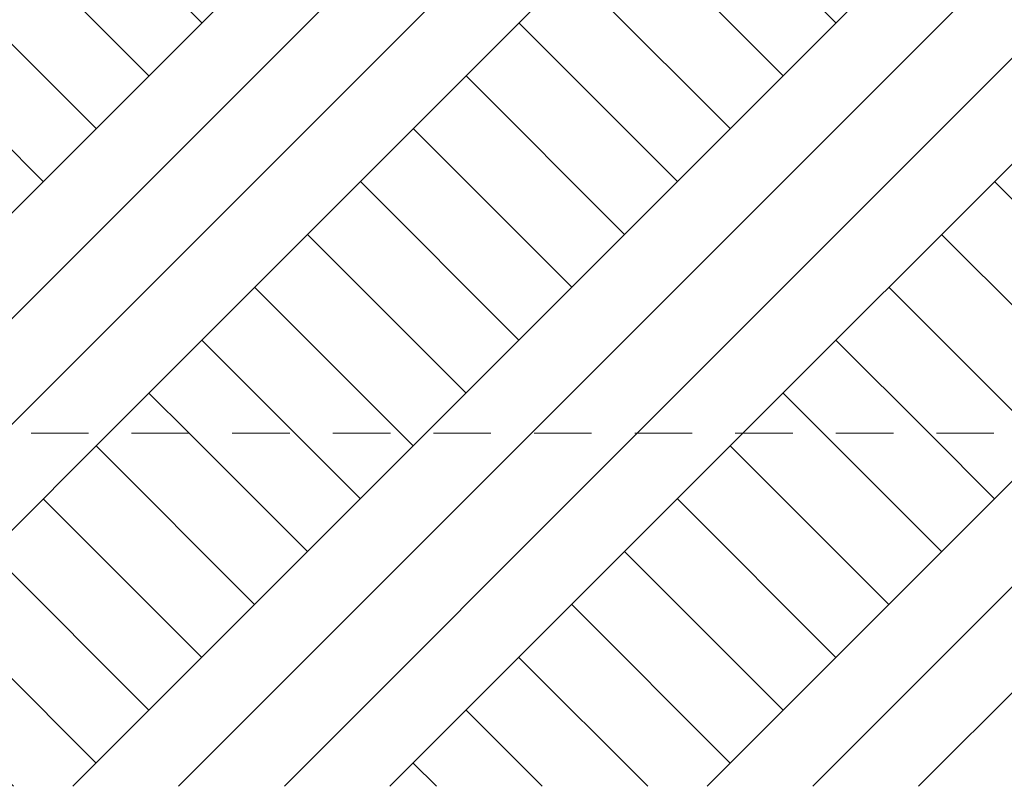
# Model space of a CAD drawing. Header units: millimetres. Extents: x 208545 to 5957542, y -593447 to 257160.
# Tile 20 of 60: x 5934829 to 5936542, y -590871 to -589538. Entities that reach past the tile are written whole.
import ezdxf

# ---------------------------------------------------------------- set-up
doc = ezdxf.new("R2010")
doc.units = ezdxf.units.MM
doc.header["$MEASUREMENT"] = 0
doc.linetypes.add('Przerywana KRÓTKA', pattern=[175, 100, -75])
doc.layers.add('Sytuacja - Teren_Nr_pióra__1', color=7, linetype='Continuous', lineweight=13)
doc.layers.add('Sytuacja - Teren_Nr_pióra__101', color=252, linetype='Continuous', lineweight=5)
pattern_1 = [(45, (5682170.8, -588257), (-275.77163, 275.77163), []), (45, (5682078.9, -588165.1), (-551.5433, 551.5433), []), (45, (5681986.94, -588073.15), (-551.5433, 551.5433), []), (135, (5681895.02, -587981.22), (91.92388, 91.92388), [390, -390])]

msp = doc.modelspace()

# ---------------------------------------------------------------- hatches: boundary and pattern name
at = {"layer": 'Sytuacja - Teren_Nr_pióra__1', "linetype": 'Continuous', "lineweight": 13}
h = msp.add_hatch(dxfattribs=at)
h.set_pattern_fill('Grunt_0004', style=0, pattern_type=2)
h.set_pattern_definition(pattern_1)
h.paths.add_polyline_path([(5931862.677, -589453.385), (5930871.848, -589656.995), (5929652.054, -589807.907), (5928955.771, -589893.729), (5928444.349, -589956.995), (5928744.349, -590256.995), (5951398.605, -590256.995), (5951698.605, -589956.995), (5951684.898, -589956.995), (5951676.487, -589956.995), (5951665.82, -589956.995), (5950125.283, -589770.263), (5949211.104, -589656.995), (5948071.86, -589423.501), (5946760.917, -589156.995), (5944964.046, -588824.483), (5944590.303, -588756.995), (5944068.611, -588685.116), (5942349.934, -588456.995), (5940606.307, -588272.103), (5940469.17, -588256.995), (5940373.013, -588256.995), (5940155.682, -588256.995), (5939459.574, -588256.995), (5939037.185, -588303.823), (5937725.854, -588456.995), (5936480.001, -588626.534), (5935527.542, -588756.995), (5934539.263, -588934.142), (5933313.52, -589156.995)])
at = {"layer": 'Sytuacja - Teren_Nr_pióra__101', "linetype": 'Continuous', "lineweight": 5}
h = msp.add_hatch(dxfattribs=at)
h.set_pattern_fill('Grunt_0004', color=252, style=0, pattern_type=2)
h.set_pattern_definition(pattern_1)
h.paths.add_polyline_path([(5927094.113, -589956.995), (5928444.349, -589956.995), (5928744.349, -590256.995), (5951398.605, -590256.995), (5951698.605, -589956.995), (5953782.133, -589956.995), (5953782.133, -590870.884), (5927094.113, -590870.884)])

# ---------------------------------------------------------------- linework, layer by layer
at = {"layer": 'Sytuacja - Teren_Nr_pióra__101', "color": 252, "linetype": 'Przerywana KRÓTKA', "lineweight": 5}
msp.add_line((5951398.605, -590256.995), (5928744.349, -590256.995), dxfattribs=at)

doc.saveas('drawing.dxf')
